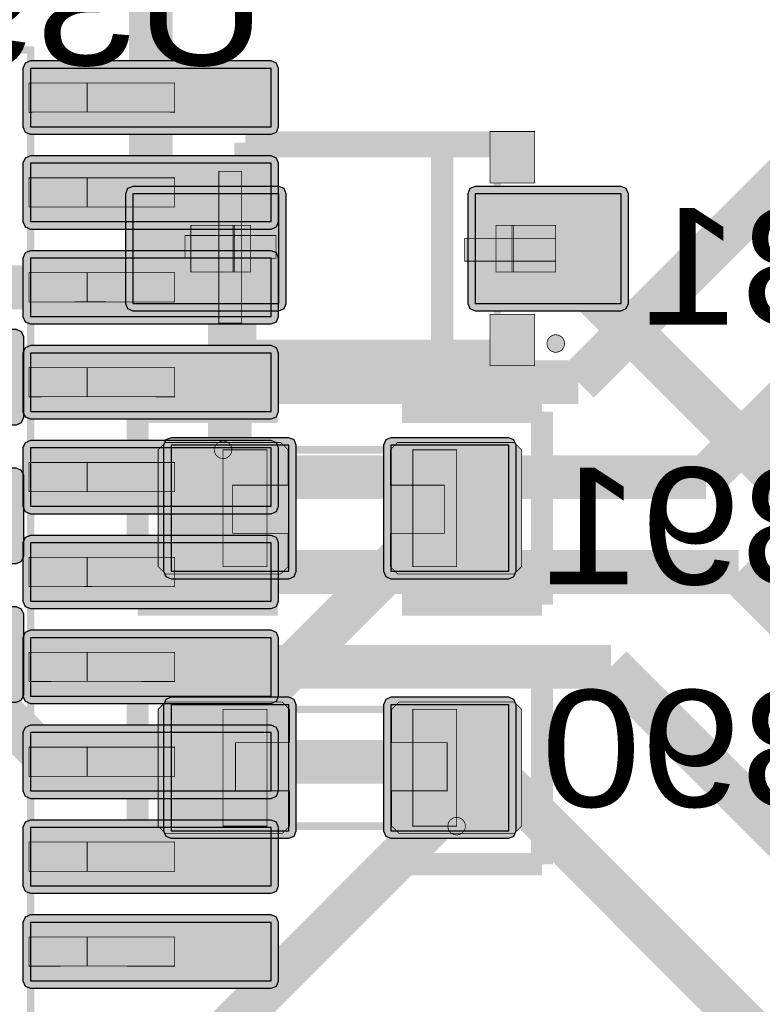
# Model space of a CAD drawing. Header units: millimetres. Extents: x -8 to 125, y -6 to 113.
# Tile 122 of 142: x 99 to 104, y 41 to 48. Entities that reach past the tile are written whole.
import ezdxf
from ezdxf.enums import TextEntityAlignment as Align

# ---------------------------------------------------------------- set-up
doc = ezdxf.new("R2010")
doc.units = ezdxf.units.MM
for name, color, linetype, true_color in [('Bottom Layer', 7, 'Continuous', 0x0000ff), ('Bottom Paste Mask Layer', 7, 'Continuous', 0x800000), ('Bottom Silkscreen Layer', 7, 'Continuous', 0x66cc33), ('Bottom Solder Mask Layer', 7, 'Continuous', 0xaa00ff), ('Component Marking Layer', 7, 'Continuous', 0x66ffcc), ('Component Shape Layer', 7, 'Continuous', 0x00cccc), ('Document Layer', 7, 'Continuous', 0xffffff), ('Pin Floating Layer', 7, 'Continuous', 0xff99ff), ('Pin Soldering Layer', 7, 'Continuous', 0xcc9999), ('Top Layer', 7, 'Continuous', 0xff0000), ('Top Paste Mask Layer', 7, 'Continuous', 0x808080), ('Top Solder Mask Layer', 7, 'Continuous', 0x800080)]:
    doc.layers.add(name, color=color, linetype=linetype, true_color=true_color)
doc.styles.get("Standard").update_dxf_attribs({"font": 'arial.ttf'})

msp = doc.modelspace()

# ---------------------------------------------------------------- hatches: boundary and pattern name
at = {"layer": 'Bottom Layer'}
for points in [[(100.6736, 45.8531), (100.6736, 46.6031), (99.6736, 46.6031), (99.6736, 45.8531)], [(103.0188, 45.8531), (103.0188, 46.6031), (102.0188, 46.6031), (102.0188, 45.8531)], [(99.9356, 44.8821), (99.9356, 44.0181), (100.7421, 44.0181), (100.7421, 44.8821)], [(101.4423, 44.8821), (101.4423, 44.0181), (102.2488, 44.0181), (102.2488, 44.8821)], [(100.7421, 42.2401), (100.7421, 43.1041), (99.9356, 43.1041), (99.9356, 42.2401)], [(102.2488, 42.2401), (102.2488, 43.1041), (101.4423, 43.1041), (101.4423, 42.2401)]]:
    msp.add_hatch(color=256, dxfattribs=at).paths.add_polyline_path(points)
at = {"layer": 'Bottom Paste Mask Layer'}
for points in [[(100.6736, 45.8531), (100.6736, 46.6031), (99.6736, 46.6031), (99.6736, 45.8531)], [(103.0188, 45.8531), (103.0188, 46.6031), (102.0188, 46.6031), (102.0188, 45.8531)], [(100.7372, 44.0501), (100.7372, 44.2781), (100.3572, 44.2781), (100.3572, 44.6081), (100.7372, 44.6081), (100.7372, 44.8501), (100.6872, 44.9001), (99.8972, 44.9001), (99.8472, 44.8501), (99.8472, 44.0501), (99.8972, 44.0001), (100.6872, 44.0001)], [(102.2872, 44.0001), (101.4872, 44.0001), (101.4372, 44.0501), (101.4372, 44.2781), (101.8072, 44.2781), (101.8072, 44.6081), (101.4372, 44.6081), (101.4372, 44.8501), (101.4872, 44.9001), (102.2872, 44.9001), (102.3372, 44.8501), (102.3372, 44.0501)], [(99.8972, 43.1221), (100.6972, 43.1221), (100.7472, 43.0721), (100.7472, 42.8441), (100.3772, 42.8441), (100.3772, 42.5141), (100.7472, 42.5141), (100.7472, 42.2721), (100.6972, 42.2221), (99.8972, 42.2221), (99.8472, 42.2721), (99.8472, 43.0721)], [(101.4472, 43.0721), (101.4472, 42.8441), (101.8272, 42.8441), (101.8272, 42.5141), (101.4472, 42.5141), (101.4472, 42.2721), (101.4972, 42.2221), (102.2872, 42.2221), (102.3372, 42.2721), (102.3372, 43.0721), (102.2872, 43.1221), (101.4972, 43.1221)]]:
    msp.add_hatch(color=256, dxfattribs=at).paths.add_polyline_path(points)
at = {"layer": 'Bottom Silkscreen Layer'}
for points in [[(102.1212, 47.0305), (102.1212, 46.6781), (102.426, 46.6781), (102.426, 47.0305)], [(102.1212, 45.4257), (102.1212, 45.7781), (102.426, 45.7781), (102.426, 45.4257)]]:
    msp.add_hatch(color=256, dxfattribs=at).paths.add_polyline_path(points)
at = {"layer": 'Bottom Solder Mask Layer'}
for points in [[(100.7244, 45.8531), (100.7244, 46.6031), (100.7095, 46.639), (100.6736, 46.6539), (99.6736, 46.6539), (99.6377, 46.639), (99.6228, 46.6031), (99.6228, 45.8531), (99.6377, 45.8172), (99.6736, 45.8023), (100.6736, 45.8023), (100.7095, 45.8172)], [(103.0696, 45.8531), (103.0696, 46.6031), (103.0547, 46.639), (103.0188, 46.6539), (102.0188, 46.6539), (101.9829, 46.639), (101.968, 46.6031), (101.968, 45.8531), (101.9829, 45.8172), (102.0188, 45.8023), (103.0188, 45.8023), (103.0547, 45.8172)], [(97.8254, 45.623), (97.8254, 45.073), (97.8402, 45.037), (97.8762, 45.0222), (98.8762, 45.0222), (98.9121, 45.037), (98.927, 45.073), (98.927, 45.623), (98.9121, 45.6589), (98.8762, 45.6738), (97.8762, 45.6738), (97.8402, 45.6589)], [(99.8848, 44.8821), (99.8848, 44.0181), (99.8997, 43.9822), (99.9356, 43.9673), (100.7421, 43.9673), (100.778, 43.9822), (100.7929, 44.0181), (100.7929, 44.8821), (100.778, 44.918), (100.7421, 44.9329), (99.9356, 44.9329), (99.8997, 44.918)], [(101.3915, 44.8821), (101.3915, 44.0181), (101.4064, 43.9822), (101.4423, 43.9673), (102.2488, 43.9673), (102.2847, 43.9822), (102.2996, 44.0181), (102.2996, 44.8821), (102.2847, 44.918), (102.2488, 44.9329), (101.4423, 44.9329), (101.4064, 44.918)], [(97.8254, 44.673), (97.8254, 44.123), (97.8402, 44.0871), (97.8762, 44.0722), (98.8762, 44.0722), (98.9121, 44.0871), (98.927, 44.123), (98.927, 44.673), (98.9121, 44.7089), (98.8762, 44.7238), (97.8762, 44.7238), (97.8402, 44.7089)], [(97.8254, 43.7231), (97.8254, 43.173), (97.8402, 43.1371), (97.8762, 43.1222), (98.8762, 43.1222), (98.9121, 43.1371), (98.927, 43.173), (98.927, 43.7231), (98.9121, 43.759), (98.8762, 43.7739), (97.8762, 43.7739), (97.8402, 43.759)], [(100.7929, 42.2401), (100.7929, 43.1041), (100.778, 43.14), (100.7421, 43.1549), (99.9356, 43.1549), (99.8997, 43.14), (99.8848, 43.1041), (99.8848, 42.2401), (99.8997, 42.2042), (99.9356, 42.1893), (100.7421, 42.1893), (100.778, 42.2042)], [(102.2996, 42.2401), (102.2996, 43.1041), (102.2847, 43.14), (102.2488, 43.1549), (101.4423, 43.1549), (101.4064, 43.14), (101.3915, 43.1041), (101.3915, 42.2401), (101.4064, 42.2042), (101.4423, 42.1893), (102.2488, 42.1893), (102.2847, 42.2042)]]:
    msp.add_hatch(color=256, dxfattribs=at).paths.add_polyline_path(points)
at = {"layer": 'Component Marking Layer'}
for points in [[(102.5112, 45.5781, 1), (102.6312, 45.5781, 1)], [(100.2322, 44.8501, 1), (100.3522, 44.8501, 1)], [(101.8322, 42.2721, 1), (101.9522, 42.2721, 1)]]:
    msp.add_hatch(color=256, dxfattribs=at).paths.add_polyline_path(points)
at = {"layer": 'Document Layer'}
for points in [[(100.2632, 46.7581), (100.2632, 45.7181), (100.4192, 45.7181), (100.4192, 46.7581)], [(100.0312, 46.3181), (100.0312, 46.1621), (100.6552, 46.1621), (100.6552, 46.3181)], [(102.5712, 46.2981), (102.5712, 46.1421), (101.9472, 46.1421), (101.9472, 46.2981)]]:
    msp.add_hatch(color=256, dxfattribs=at).paths.add_polyline_path(points)
at = {"layer": 'Pin Floating Layer'}
for points in [[(99.3624, 47.1635), (99.3624, 47.3631), (98.9624, 47.3631), (98.9624, 47.1631)], [(99.3624, 46.5135), (99.3624, 46.7131), (98.9624, 46.7131), (98.9624, 46.5131)], [(100.3612, 46.388), (100.3612, 46.068), (100.4812, 46.068), (100.4812, 46.388)], [(102.1612, 46.388), (102.1612, 46.068), (102.2812, 46.068), (102.2812, 46.388)], [(99.3624, 45.8635), (99.3624, 46.0631), (98.9624, 46.0631), (98.9624, 45.8631)], [(99.3624, 45.2135), (99.3624, 45.4131), (98.9624, 45.4131), (98.9624, 45.2131)], [(99.3624, 44.5635), (99.3624, 44.7631), (98.9624, 44.7631), (98.9624, 44.5631)], [(99.3624, 43.9135), (99.3624, 44.1131), (98.9624, 44.1131), (98.9624, 43.9131)], [(99.3625, 43.2635), (99.3625, 43.4631), (98.9625, 43.4631), (98.9625, 43.2631)], [(99.3625, 42.6135), (99.3625, 42.8131), (98.9625, 42.8131), (98.9625, 42.6131)], [(99.3625, 41.9635), (99.3625, 42.1631), (98.9625, 42.1631), (98.9625, 41.9631)], [(99.3625, 41.3135), (99.3625, 41.5131), (98.9625, 41.5131), (98.9625, 41.3131)]]:
    msp.add_hatch(color=256, dxfattribs=at).paths.add_polyline_path(points)
at = {"layer": 'Pin Soldering Layer'}
for points in [[(99.3599, 47.1635), (99.3599, 47.3631), (99.9603, 47.3631), (99.9603, 47.1631)], [(99.3599, 46.5135), (99.3599, 46.7131), (99.9603, 46.7131), (99.9603, 46.5131)], [(100.0711, 46.388), (100.0711, 46.068), (100.3712, 46.068), (100.3712, 46.388)], [(102.2712, 46.388), (102.2712, 46.068), (102.5712, 46.068), (102.5712, 46.388)], [(99.3599, 45.8635), (99.3599, 46.0631), (99.9603, 46.0631), (99.9603, 45.8631)], [(99.3599, 45.2135), (99.3599, 45.4131), (99.9603, 45.4131), (99.9603, 45.2131)], [(100.2922, 44.8501), (100.2922, 44.0501), (100.5922, 44.0501), (100.5922, 44.8501)], [(101.8922, 44.8501), (101.8922, 44.0501), (101.5922, 44.0501), (101.5922, 44.8501)], [(99.3599, 44.5635), (99.3599, 44.7631), (99.9603, 44.7631), (99.9603, 44.5631)], [(99.3599, 43.9135), (99.3599, 44.1131), (99.9603, 44.1131), (99.9603, 43.9131)], [(99.3599, 43.2635), (99.3599, 43.4631), (99.9603, 43.4631), (99.9603, 43.2631)], [(100.2922, 42.2721), (100.2922, 43.0721), (100.5922, 43.0721), (100.5922, 42.2721)], [(101.8922, 42.2721), (101.8922, 43.0721), (101.5922, 43.0721), (101.5922, 42.2721)], [(99.3599, 42.6135), (99.3599, 42.8131), (99.9603, 42.8131), (99.9603, 42.6131)], [(99.3599, 41.9635), (99.3599, 42.1631), (99.9603, 42.1631), (99.9603, 41.9631)], [(99.3599, 41.3135), (99.3599, 41.5131), (99.9603, 41.5131), (99.9603, 41.3131)]]:
    msp.add_hatch(color=256, dxfattribs=at).paths.add_polyline_path(points)
at = {"layer": 'Top Layer'}
for points in [[(100.6218, 47.4629), (98.9718, 47.4629), (98.9718, 47.0629), (100.6218, 47.0629)], [(100.6218, 46.8129), (98.9718, 46.8129), (98.9718, 46.4129), (100.6218, 46.4129)], [(100.6218, 46.1629), (98.9718, 46.1629), (98.9718, 45.7629), (100.6218, 45.7629)], [(100.6218, 45.5129), (98.9718, 45.5129), (98.9718, 45.1129), (100.6218, 45.1129)], [(100.6218, 44.8629), (98.9718, 44.8629), (98.9718, 44.4629), (100.6218, 44.4629)], [(100.6218, 44.213), (98.9718, 44.213), (98.9718, 43.813), (100.6218, 43.813)], [(100.6218, 43.5632), (98.9718, 43.5632), (98.9718, 43.1632), (100.6218, 43.1632)], [(100.6218, 42.913), (98.9718, 42.913), (98.9718, 42.513), (100.6218, 42.513)], [(100.6218, 42.263), (98.9718, 42.263), (98.9718, 41.863), (100.6218, 41.863)], [(100.6218, 41.613), (98.9718, 41.613), (98.9718, 41.213), (100.6218, 41.213)]]:
    msp.add_hatch(color=256, dxfattribs=at).paths.add_polyline_path(points)
at = {"layer": 'Top Paste Mask Layer'}
for points in [[(100.6218, 47.4629), (98.9718, 47.4629), (98.9718, 47.0629), (100.6218, 47.0629)], [(100.6218, 46.8129), (98.9718, 46.8129), (98.9718, 46.4129), (100.6218, 46.4129)], [(100.6218, 46.1629), (98.9718, 46.1629), (98.9718, 45.7629), (100.6218, 45.7629)], [(100.6218, 45.5129), (98.9718, 45.5129), (98.9718, 45.1129), (100.6218, 45.1129)], [(100.6218, 44.8629), (98.9718, 44.8629), (98.9718, 44.4629), (100.6218, 44.4629)], [(100.6218, 44.213), (98.9718, 44.213), (98.9718, 43.813), (100.6218, 43.813)], [(100.6218, 43.5632), (98.9718, 43.5632), (98.9718, 43.1632), (100.6218, 43.1632)], [(100.6218, 42.913), (98.9718, 42.913), (98.9718, 42.513), (100.6218, 42.513)], [(100.6218, 42.263), (98.9718, 42.263), (98.9718, 41.863), (100.6218, 41.863)], [(100.6218, 41.613), (98.9718, 41.613), (98.9718, 41.213), (100.6218, 41.213)]]:
    msp.add_hatch(color=256, dxfattribs=at).paths.add_polyline_path(points)
at = {"layer": 'Top Solder Mask Layer'}
for points in [[(100.6218, 47.5137), (98.9718, 47.5137), (98.9359, 47.4988), (98.921, 47.4629), (98.921, 47.0629), (98.9359, 47.027), (98.9718, 47.0121), (100.6218, 47.0121), (100.6577, 47.027), (100.6726, 47.0629), (100.6726, 47.4629), (100.6577, 47.4988)], [(100.6218, 46.8637), (98.9718, 46.8637), (98.9359, 46.8488), (98.921, 46.8129), (98.921, 46.4129), (98.9359, 46.377), (98.9718, 46.3621), (100.6218, 46.3621), (100.6577, 46.377), (100.6726, 46.4129), (100.6726, 46.8129), (100.6577, 46.8488)], [(100.6218, 46.2137), (98.9718, 46.2137), (98.9359, 46.1988), (98.921, 46.1629), (98.921, 45.7629), (98.9359, 45.727), (98.9718, 45.7121), (100.6218, 45.7121), (100.6577, 45.727), (100.6726, 45.7629), (100.6726, 46.1629), (100.6577, 46.1988)], [(100.6218, 45.5637), (98.9718, 45.5637), (98.9359, 45.5488), (98.921, 45.5129), (98.921, 45.1129), (98.9359, 45.077), (98.9718, 45.0621), (100.6218, 45.0621), (100.6577, 45.077), (100.6726, 45.1129), (100.6726, 45.5129), (100.6577, 45.5488)], [(100.6218, 44.9137), (98.9718, 44.9137), (98.9359, 44.8989), (98.921, 44.8629), (98.921, 44.4629), (98.9359, 44.427), (98.9718, 44.4121), (100.6218, 44.4121), (100.6577, 44.427), (100.6726, 44.4629), (100.6726, 44.8629), (100.6577, 44.8989)], [(100.6218, 44.2638), (98.9718, 44.2638), (98.9359, 44.2489), (98.921, 44.213), (98.921, 43.813), (98.9359, 43.777), (98.9718, 43.7622), (100.6218, 43.7622), (100.6577, 43.777), (100.6726, 43.813), (100.6726, 44.213), (100.6577, 44.2489)], [(100.6218, 43.614), (98.9718, 43.614), (98.9359, 43.5991), (98.921, 43.5632), (98.921, 43.1632), (98.9359, 43.1273), (98.9718, 43.1124), (100.6218, 43.1124), (100.6577, 43.1273), (100.6726, 43.1632), (100.6726, 43.5632), (100.6577, 43.5991)], [(100.6218, 42.9638), (98.9718, 42.9638), (98.9359, 42.9489), (98.921, 42.913), (98.921, 42.513), (98.9359, 42.4771), (98.9718, 42.4622), (100.6218, 42.4622), (100.6577, 42.4771), (100.6726, 42.513), (100.6726, 42.913), (100.6577, 42.9489)], [(100.6218, 42.3138), (98.9718, 42.3138), (98.9359, 42.2989), (98.921, 42.263), (98.921, 41.863), (98.9359, 41.8271), (98.9718, 41.8122), (100.6218, 41.8122), (100.6577, 41.8271), (100.6726, 41.863), (100.6726, 42.263), (100.6577, 42.2989)], [(100.6218, 41.6638), (98.9718, 41.6638), (98.9359, 41.6489), (98.921, 41.613), (98.921, 41.213), (98.9359, 41.1771), (98.9718, 41.1622), (100.6218, 41.1622), (100.6577, 41.1771), (100.6726, 41.213), (100.6726, 41.613), (100.6577, 41.6489)]]:
    msp.add_hatch(color=256, dxfattribs=at).paths.add_polyline_path(points)

# ---------------------------------------------------------------- linework, layer by layer
at = {"layer": 'Bottom Layer'}
for points in [[(100.6736, 45.8531), (100.6736, 46.6031), (99.6736, 46.6031), (99.6736, 45.8531)], [(103.0188, 45.8531), (103.0188, 46.6031), (102.0188, 46.6031), (102.0188, 45.8531)], [(99.9356, 44.8821), (99.9356, 44.0181), (100.7421, 44.0181), (100.7421, 44.8821)], [(101.4423, 44.8821), (101.4423, 44.0181), (102.2488, 44.0181), (102.2488, 44.8821)], [(100.7421, 42.2401), (100.7421, 43.1041), (99.9356, 43.1041), (99.9356, 42.2401)], [(102.2488, 42.2401), (102.2488, 43.1041), (101.4423, 43.1041), (101.4423, 42.2401)]]:
    msp.add_lwpolyline(points, close=True, dxfattribs=at)
at = {"layer": 'Bottom Layer', "const_width": 0.3}
for points in [[(100.1736, 46.2281), (100.3388, 46.0629)], [(102.5188, 46.2281), (108.6148, 40.1321)], [(100.3388, 46.0629), (100.3388, 44.4501)], [(100.3388, 42.9434), (101.8456, 44.4501)], [(99.1521, 42.6721), (98.3762, 43.4481)], [(100.3388, 42.6721), (100.3388, 42.9434)], [(100.3388, 42.6721), (99.1521, 42.6721)], [(101.8456, 42.4094), (101.8456, 42.6721)], [(100.0762, 40.6401), (101.8456, 42.4094)]]:
    msp.add_lwpolyline(points, dxfattribs=at)
at = {"layer": 'Bottom Paste Mask Layer'}
for points in [[(100.6736, 45.8531), (100.6736, 46.6031), (99.6736, 46.6031), (99.6736, 45.8531)], [(103.0188, 45.8531), (103.0188, 46.6031), (102.0188, 46.6031), (102.0188, 45.8531)]]:
    msp.add_lwpolyline(points, close=True, dxfattribs=at)
at = {"layer": 'Bottom Paste Mask Layer', "const_width": 0.00508}
for points in [[(100.7372, 44.0501), (100.7372, 44.2781), (100.3572, 44.2781), (100.3572, 44.6081), (100.7372, 44.6081), (100.7372, 44.8501), (100.6872, 44.9001), (99.8972, 44.9001), (99.8472, 44.8501), (99.8472, 44.0501), (99.8972, 44.0001), (100.6872, 44.0001)], [(100.7372, 44.0501), (100.7372, 44.2781), (100.3572, 44.2781), (100.3572, 44.6081), (100.7372, 44.6081), (100.7372, 44.8501), (100.6872, 44.9001), (99.8972, 44.9001), (99.8472, 44.8501), (99.8472, 44.0501), (99.8972, 44.0001), (100.6872, 44.0001)], [(102.2872, 44.0001), (101.4872, 44.0001), (101.4372, 44.0501), (101.4372, 44.2781), (101.8072, 44.2781), (101.8072, 44.6081), (101.4372, 44.6081), (101.4372, 44.8501), (101.4872, 44.9001), (102.2872, 44.9001), (102.3372, 44.8501), (102.3372, 44.0501)], [(102.2872, 44.0001), (101.4872, 44.0001), (101.4372, 44.0501), (101.4372, 44.2781), (101.8072, 44.2781), (101.8072, 44.6081), (101.4372, 44.6081), (101.4372, 44.8501), (101.4872, 44.9001), (102.2872, 44.9001), (102.3372, 44.8501), (102.3372, 44.0501)], [(99.8972, 43.1221), (100.6972, 43.1221), (100.7472, 43.0721), (100.7472, 42.8441), (100.3772, 42.8441), (100.3772, 42.5141), (100.7472, 42.5141), (100.7472, 42.2721), (100.6972, 42.2221), (99.8972, 42.2221), (99.8472, 42.2721), (99.8472, 43.0721)], [(99.8972, 43.1221), (100.6972, 43.1221), (100.7472, 43.0721), (100.7472, 42.8441), (100.3772, 42.8441), (100.3772, 42.5141), (100.7472, 42.5141), (100.7472, 42.2721), (100.6972, 42.2221), (99.8972, 42.2221), (99.8472, 42.2721), (99.8472, 43.0721)], [(101.4472, 43.0721), (101.4472, 42.8441), (101.8272, 42.8441), (101.8272, 42.5141), (101.4472, 42.5141), (101.4472, 42.2721), (101.4972, 42.2221), (102.2872, 42.2221), (102.3372, 42.2721), (102.3372, 43.0721), (102.2872, 43.1221), (101.4972, 43.1221)], [(101.4472, 43.0721), (101.4472, 42.8441), (101.8272, 42.8441), (101.8272, 42.5141), (101.4472, 42.5141), (101.4472, 42.2721), (101.4972, 42.2221), (102.2872, 42.2221), (102.3372, 42.2721), (102.3372, 43.0721), (102.2872, 43.1221), (101.4972, 43.1221)]]:
    msp.add_lwpolyline(points, close=True, dxfattribs=at)
at = {"layer": 'Bottom Silkscreen Layer'}
for points, const_width in [([(102.1974, 46.9543), (100.445, 46.9543)], 0.1524), ([(102.1974, 46.9543), (100.445, 46.9543)], 0.1524), ([(100.445, 46.9543), (100.445, 46.7581)], 0.152), ([(100.445, 46.9543), (100.445, 46.7581)], 0.152), ([(101.793, 46.9543), (101.793, 45.5019)], 0.1524), ([(101.793, 46.9543), (101.793, 45.5019)], 0.1524), ([(100.445, 45.5019), (100.445, 45.7081)], 0.152), ([(100.445, 45.5019), (100.445, 45.7081)], 0.152), ([(102.1974, 45.5019), (100.445, 45.5019)], 0.1524), ([(102.1974, 45.5019), (100.445, 45.5019)], 0.1524), ([(100.666, 45.1107), (99.7071, 45.1107)], 0.1524), ([(99.7071, 45.1107), (99.7071, 43.7895)], 0.1524), ([(100.666, 45.1107), (99.7071, 45.1107)], 0.1524), ([(99.7071, 45.1107), (99.7071, 43.7895)], 0.1524), ([(101.5184, 45.1107), (102.4773, 45.1107)], 0.1524), ([(101.5184, 45.1107), (102.4773, 45.1107)], 0.1524), ([(102.4773, 45.1107), (102.4773, 43.7895)], 0.1524), ([(102.4773, 45.1107), (102.4773, 43.7895)], 0.1524), ([(99.7071, 43.7895), (100.666, 43.7895)], 0.1524), ([(99.7071, 43.7895), (100.666, 43.7895)], 0.1524), ([(102.4773, 43.7895), (101.5184, 43.7895)], 0.1524), ([(102.4773, 43.7895), (101.5184, 43.7895)], 0.1524), ([(99.7071, 42.0115), (99.7071, 43.3327)], 0.1524), ([(99.7071, 43.3327), (100.666, 43.3327)], 0.1524), ([(99.7071, 42.0115), (99.7071, 43.3327)], 0.1524), ([(99.7071, 43.3327), (100.666, 43.3327)], 0.1524), ([(102.4773, 43.3327), (101.5184, 43.3327)], 0.1524), ([(102.4773, 43.3327), (101.5184, 43.3327)], 0.1524), ([(102.4773, 42.0115), (102.4773, 43.3327)], 0.1524), ([(102.4773, 42.0115), (102.4773, 43.3327)], 0.1524), ([(100.666, 42.0115), (99.7071, 42.0115)], 0.1524), ([(100.666, 42.0115), (99.7071, 42.0115)], 0.1524), ([(101.5184, 42.0115), (102.4773, 42.0115)], 0.1524), ([(101.5184, 42.0115), (102.4773, 42.0115)], 0.1524)]:
    msp.add_lwpolyline(points, dxfattribs=dict(at, const_width=const_width))
at = {"layer": 'Bottom Silkscreen Layer', "const_width": 0.00508}
for points in [[(102.1212, 47.0305), (102.1212, 46.6781), (102.426, 46.6781), (102.426, 47.0305)], [(102.1212, 47.0305), (102.1212, 46.6781), (102.426, 46.6781), (102.426, 47.0305)], [(102.1212, 45.4257), (102.1212, 45.7781), (102.426, 45.7781), (102.426, 45.4257)], [(102.1212, 45.4257), (102.1212, 45.7781), (102.426, 45.7781), (102.426, 45.4257)]]:
    msp.add_lwpolyline(points, close=True, dxfattribs=at)
at = {"layer": 'Bottom Solder Mask Layer'}
for points in [[(100.7244, 45.8531), (100.7244, 46.6031), (100.7095, 46.639), (100.6736, 46.6539), (99.6736, 46.6539), (99.6377, 46.639), (99.6228, 46.6031), (99.6228, 45.8531), (99.6377, 45.8172), (99.6736, 45.8023), (100.6736, 45.8023), (100.7095, 45.8172)], [(103.0696, 45.8531), (103.0696, 46.6031), (103.0547, 46.639), (103.0188, 46.6539), (102.0188, 46.6539), (101.9829, 46.639), (101.968, 46.6031), (101.968, 45.8531), (101.9829, 45.8172), (102.0188, 45.8023), (103.0188, 45.8023), (103.0547, 45.8172)], [(97.8254, 45.623), (97.8254, 45.073), (97.8402, 45.037), (97.8762, 45.0222), (98.8762, 45.0222), (98.9121, 45.037), (98.927, 45.073), (98.927, 45.623), (98.9121, 45.6589), (98.8762, 45.6738), (97.8762, 45.6738), (97.8402, 45.6589)], [(99.8848, 44.8821), (99.8848, 44.0181), (99.8997, 43.9822), (99.9356, 43.9673), (100.7421, 43.9673), (100.778, 43.9822), (100.7929, 44.0181), (100.7929, 44.8821), (100.778, 44.918), (100.7421, 44.9329), (99.9356, 44.9329), (99.8997, 44.918)], [(101.3915, 44.8821), (101.3915, 44.0181), (101.4064, 43.9822), (101.4423, 43.9673), (102.2488, 43.9673), (102.2847, 43.9822), (102.2996, 44.0181), (102.2996, 44.8821), (102.2847, 44.918), (102.2488, 44.9329), (101.4423, 44.9329), (101.4064, 44.918)], [(97.8254, 44.673), (97.8254, 44.123), (97.8402, 44.0871), (97.8762, 44.0722), (98.8762, 44.0722), (98.9121, 44.0871), (98.927, 44.123), (98.927, 44.673), (98.9121, 44.7089), (98.8762, 44.7238), (97.8762, 44.7238), (97.8402, 44.7089)], [(97.8254, 43.7231), (97.8254, 43.173), (97.8402, 43.1371), (97.8762, 43.1222), (98.8762, 43.1222), (98.9121, 43.1371), (98.927, 43.173), (98.927, 43.7231), (98.9121, 43.759), (98.8762, 43.7739), (97.8762, 43.7739), (97.8402, 43.759)], [(100.7929, 42.2401), (100.7929, 43.1041), (100.778, 43.14), (100.7421, 43.1549), (99.9356, 43.1549), (99.8997, 43.14), (99.8848, 43.1041), (99.8848, 42.2401), (99.8997, 42.2042), (99.9356, 42.1893), (100.7421, 42.1893), (100.778, 42.2042)], [(102.2996, 42.2401), (102.2996, 43.1041), (102.2847, 43.14), (102.2488, 43.1549), (101.4423, 43.1549), (101.4064, 43.14), (101.3915, 43.1041), (101.3915, 42.2401), (101.4064, 42.2042), (101.4423, 42.1893), (102.2488, 42.1893), (102.2847, 42.2042)]]:
    msp.add_lwpolyline(points, close=True, dxfattribs=at)
at = {"layer": 'Component Marking Layer', "const_width": 0.00508}
for points in [[(102.5112, 45.5781, 1), (102.6312, 45.5781, 1)], [(100.2322, 44.8501, 1), (100.3522, 44.8501, 1)], [(101.8322, 42.2721, 1), (101.9522, 42.2721, 1)]]:
    msp.add_lwpolyline(points, format="xyb", close=True, dxfattribs=at)
at = {"layer": 'Component Shape Layer', "const_width": 0.0508}
for points in [[(98.9742, 47.5881), (98.9742, 39.7881), (94.5742, 39.7881), (94.5742, 47.5881)], [(98.9742, 47.5881), (98.9742, 39.7881), (94.5742, 39.7881), (94.5742, 47.5881)], [(100.4712, 46.8781), (100.4712, 45.5781), (102.1712, 45.5781), (102.1712, 46.8781)], [(100.4712, 46.8781), (100.4712, 45.5781), (102.1712, 45.5781), (102.1712, 46.8781)], [(100.2922, 44.8501), (100.2922, 44.0501), (101.8922, 44.0501), (101.8922, 44.8501)], [(100.2922, 44.8501), (100.2922, 44.0501), (101.8922, 44.0501), (101.8922, 44.8501)], [(101.8922, 42.2721), (101.8922, 43.0721), (100.2922, 43.0721), (100.2922, 42.2721)], [(101.8922, 42.2721), (101.8922, 43.0721), (100.2922, 43.0721), (100.2922, 42.2721)]]:
    msp.add_lwpolyline(points, close=True, dxfattribs=at)
at = {"layer": 'Document Layer', "const_width": 0.00508}
for points in [[(100.2632, 46.7581), (100.2632, 45.7181), (100.4192, 45.7181), (100.4192, 46.7581)], [(100.2632, 46.7581), (100.2632, 45.7181), (100.4192, 45.7181), (100.4192, 46.7581)], [(100.0312, 46.3181), (100.0312, 46.1621), (100.6552, 46.1621), (100.6552, 46.3181)], [(100.0312, 46.3181), (100.0312, 46.1621), (100.6552, 46.1621), (100.6552, 46.3181)], [(102.5712, 46.2981), (102.5712, 46.1421), (101.9472, 46.1421), (101.9472, 46.2981)], [(102.5712, 46.2981), (102.5712, 46.1421), (101.9472, 46.1421), (101.9472, 46.2981)]]:
    msp.add_lwpolyline(points, close=True, dxfattribs=at)
at = {"layer": 'Pin Floating Layer', "const_width": 0.00508}
for points in [[(99.3624, 47.1635), (99.3624, 47.3631), (98.9624, 47.3631), (98.9624, 47.1631)], [(99.3624, 47.1635), (99.3624, 47.3631), (98.9624, 47.3631), (98.9624, 47.1631)], [(99.3624, 46.5135), (99.3624, 46.7131), (98.9624, 46.7131), (98.9624, 46.5131)], [(99.3624, 46.5135), (99.3624, 46.7131), (98.9624, 46.7131), (98.9624, 46.5131)], [(100.3612, 46.388), (100.3612, 46.068), (100.4812, 46.068), (100.4812, 46.388)], [(100.3612, 46.388), (100.3612, 46.068), (100.4812, 46.068), (100.4812, 46.388)], [(102.1612, 46.388), (102.1612, 46.068), (102.2812, 46.068), (102.2812, 46.388)], [(102.1612, 46.388), (102.1612, 46.068), (102.2812, 46.068), (102.2812, 46.388)], [(99.3624, 45.8635), (99.3624, 46.0631), (98.9624, 46.0631), (98.9624, 45.8631)], [(99.3624, 45.8635), (99.3624, 46.0631), (98.9624, 46.0631), (98.9624, 45.8631)], [(99.3624, 45.2135), (99.3624, 45.4131), (98.9624, 45.4131), (98.9624, 45.2131)], [(99.3624, 45.2135), (99.3624, 45.4131), (98.9624, 45.4131), (98.9624, 45.2131)], [(99.3624, 44.5635), (99.3624, 44.7631), (98.9624, 44.7631), (98.9624, 44.5631)], [(99.3624, 44.5635), (99.3624, 44.7631), (98.9624, 44.7631), (98.9624, 44.5631)], [(99.3624, 43.9135), (99.3624, 44.1131), (98.9624, 44.1131), (98.9624, 43.9131)], [(99.3624, 43.9135), (99.3624, 44.1131), (98.9624, 44.1131), (98.9624, 43.9131)], [(99.3625, 43.2635), (99.3625, 43.4631), (98.9625, 43.4631), (98.9625, 43.2631)], [(99.3625, 43.2635), (99.3625, 43.4631), (98.9625, 43.4631), (98.9625, 43.2631)], [(99.3625, 42.6135), (99.3625, 42.8131), (98.9625, 42.8131), (98.9625, 42.6131)], [(99.3625, 42.6135), (99.3625, 42.8131), (98.9625, 42.8131), (98.9625, 42.6131)], [(99.3625, 41.9635), (99.3625, 42.1631), (98.9625, 42.1631), (98.9625, 41.9631)], [(99.3625, 41.9635), (99.3625, 42.1631), (98.9625, 42.1631), (98.9625, 41.9631)], [(99.3625, 41.3135), (99.3625, 41.5131), (98.9625, 41.5131), (98.9625, 41.3131)], [(99.3625, 41.3135), (99.3625, 41.5131), (98.9625, 41.5131), (98.9625, 41.3131)]]:
    msp.add_lwpolyline(points, close=True, dxfattribs=at)
at = {"layer": 'Pin Soldering Layer', "const_width": 0.00508}
for points in [[(99.3599, 47.1635), (99.3599, 47.3631), (99.9603, 47.3631), (99.9603, 47.1631)], [(99.3599, 47.1635), (99.3599, 47.3631), (99.9603, 47.3631), (99.9603, 47.1631)], [(99.3599, 46.5135), (99.3599, 46.7131), (99.9603, 46.7131), (99.9603, 46.5131)], [(99.3599, 46.5135), (99.3599, 46.7131), (99.9603, 46.7131), (99.9603, 46.5131)], [(100.0711, 46.388), (100.0711, 46.068), (100.3712, 46.068), (100.3712, 46.388)], [(100.0711, 46.388), (100.0711, 46.068), (100.3712, 46.068), (100.3712, 46.388)], [(102.2712, 46.388), (102.2712, 46.068), (102.5712, 46.068), (102.5712, 46.388)], [(102.2712, 46.388), (102.2712, 46.068), (102.5712, 46.068), (102.5712, 46.388)], [(99.3599, 45.8635), (99.3599, 46.0631), (99.9603, 46.0631), (99.9603, 45.8631)], [(99.3599, 45.8635), (99.3599, 46.0631), (99.9603, 46.0631), (99.9603, 45.8631)], [(99.3599, 45.2135), (99.3599, 45.4131), (99.9603, 45.4131), (99.9603, 45.2131)], [(99.3599, 45.2135), (99.3599, 45.4131), (99.9603, 45.4131), (99.9603, 45.2131)], [(100.2922, 44.8501), (100.2922, 44.0501), (100.5922, 44.0501), (100.5922, 44.8501)], [(100.2922, 44.8501), (100.2922, 44.0501), (100.5922, 44.0501), (100.5922, 44.8501)], [(101.8922, 44.8501), (101.8922, 44.0501), (101.5922, 44.0501), (101.5922, 44.8501)], [(101.8922, 44.8501), (101.8922, 44.0501), (101.5922, 44.0501), (101.5922, 44.8501)], [(99.3599, 44.5635), (99.3599, 44.7631), (99.9603, 44.7631), (99.9603, 44.5631)], [(99.3599, 44.5635), (99.3599, 44.7631), (99.9603, 44.7631), (99.9603, 44.5631)], [(99.3599, 43.9135), (99.3599, 44.1131), (99.9603, 44.1131), (99.9603, 43.9131)], [(99.3599, 43.9135), (99.3599, 44.1131), (99.9603, 44.1131), (99.9603, 43.9131)], [(99.3599, 43.2635), (99.3599, 43.4631), (99.9603, 43.4631), (99.9603, 43.2631)], [(99.3599, 43.2635), (99.3599, 43.4631), (99.9603, 43.4631), (99.9603, 43.2631)], [(100.2922, 42.2721), (100.2922, 43.0721), (100.5922, 43.0721), (100.5922, 42.2721)], [(100.2922, 42.2721), (100.2922, 43.0721), (100.5922, 43.0721), (100.5922, 42.2721)], [(101.8922, 42.2721), (101.8922, 43.0721), (101.5922, 43.0721), (101.5922, 42.2721)], [(101.8922, 42.2721), (101.8922, 43.0721), (101.5922, 43.0721), (101.5922, 42.2721)], [(99.3599, 42.6135), (99.3599, 42.8131), (99.9603, 42.8131), (99.9603, 42.6131)], [(99.3599, 42.6135), (99.3599, 42.8131), (99.9603, 42.8131), (99.9603, 42.6131)], [(99.3599, 41.9635), (99.3599, 42.1631), (99.9603, 42.1631), (99.9603, 41.9631)], [(99.3599, 41.9635), (99.3599, 42.1631), (99.9603, 42.1631), (99.9603, 41.9631)], [(99.3599, 41.3135), (99.3599, 41.5131), (99.9603, 41.5131), (99.9603, 41.3131)], [(99.3599, 41.3135), (99.3599, 41.5131), (99.9603, 41.5131), (99.9603, 41.3131)]]:
    msp.add_lwpolyline(points, close=True, dxfattribs=at)
at = {"layer": 'Top Layer', "const_width": 0.3}
for points in [[(99.7968, 47.2629), (99.7968, 48.5352)], [(99.7968, 46.6129), (99.7968, 47.2629)], [(104.1488, 46.7361), (102.7257, 45.3129)], [(99.7968, 45.9629), (96.989, 45.9629)], [(102.7257, 45.3129), (99.7968, 45.3129)], [(104.1488, 45.2121), (103.5997, 44.6629)], [(103.5997, 44.6629), (99.7968, 44.6629)], [(103.824, 44.013), (99.7968, 44.013)], [(104.1488, 43.6881), (103.824, 44.013)], [(102.9497, 43.3632), (99.7968, 43.3632)], [(104.1488, 42.1641), (102.9497, 43.3632)], [(102.0759, 42.713), (99.7968, 42.713)], [(104.1488, 40.6401), (102.0759, 42.713)]]:
    msp.add_lwpolyline(points, dxfattribs=at)
at = {"layer": 'Top Layer'}
for points in [[(100.6218, 47.4629), (98.9718, 47.4629), (98.9718, 47.0629), (100.6218, 47.0629)], [(100.6218, 46.8129), (98.9718, 46.8129), (98.9718, 46.4129), (100.6218, 46.4129)], [(100.6218, 46.1629), (98.9718, 46.1629), (98.9718, 45.7629), (100.6218, 45.7629)], [(100.6218, 45.5129), (98.9718, 45.5129), (98.9718, 45.1129), (100.6218, 45.1129)], [(100.6218, 44.8629), (98.9718, 44.8629), (98.9718, 44.4629), (100.6218, 44.4629)], [(100.6218, 44.213), (98.9718, 44.213), (98.9718, 43.813), (100.6218, 43.813)], [(100.6218, 43.5632), (98.9718, 43.5632), (98.9718, 43.1632), (100.6218, 43.1632)], [(100.6218, 42.913), (98.9718, 42.913), (98.9718, 42.513), (100.6218, 42.513)], [(100.6218, 42.263), (98.9718, 42.263), (98.9718, 41.863), (100.6218, 41.863)], [(100.6218, 41.613), (98.9718, 41.613), (98.9718, 41.213), (100.6218, 41.213)]]:
    msp.add_lwpolyline(points, close=True, dxfattribs=at)
at = {"layer": 'Top Paste Mask Layer'}
for points in [[(100.6218, 47.4629), (98.9718, 47.4629), (98.9718, 47.0629), (100.6218, 47.0629)], [(100.6218, 46.8129), (98.9718, 46.8129), (98.9718, 46.4129), (100.6218, 46.4129)], [(100.6218, 46.1629), (98.9718, 46.1629), (98.9718, 45.7629), (100.6218, 45.7629)], [(100.6218, 45.5129), (98.9718, 45.5129), (98.9718, 45.1129), (100.6218, 45.1129)], [(100.6218, 44.8629), (98.9718, 44.8629), (98.9718, 44.4629), (100.6218, 44.4629)], [(100.6218, 44.213), (98.9718, 44.213), (98.9718, 43.813), (100.6218, 43.813)], [(100.6218, 43.5632), (98.9718, 43.5632), (98.9718, 43.1632), (100.6218, 43.1632)], [(100.6218, 42.913), (98.9718, 42.913), (98.9718, 42.513), (100.6218, 42.513)], [(100.6218, 42.263), (98.9718, 42.263), (98.9718, 41.863), (100.6218, 41.863)], [(100.6218, 41.613), (98.9718, 41.613), (98.9718, 41.213), (100.6218, 41.213)]]:
    msp.add_lwpolyline(points, close=True, dxfattribs=at)
at = {"layer": 'Top Solder Mask Layer'}
for points in [[(100.6218, 47.5137), (98.9718, 47.5137), (98.9359, 47.4988), (98.921, 47.4629), (98.921, 47.0629), (98.9359, 47.027), (98.9718, 47.0121), (100.6218, 47.0121), (100.6577, 47.027), (100.6726, 47.0629), (100.6726, 47.4629), (100.6577, 47.4988)], [(100.6218, 46.8637), (98.9718, 46.8637), (98.9359, 46.8488), (98.921, 46.8129), (98.921, 46.4129), (98.9359, 46.377), (98.9718, 46.3621), (100.6218, 46.3621), (100.6577, 46.377), (100.6726, 46.4129), (100.6726, 46.8129), (100.6577, 46.8488)], [(100.6218, 46.2137), (98.9718, 46.2137), (98.9359, 46.1988), (98.921, 46.1629), (98.921, 45.7629), (98.9359, 45.727), (98.9718, 45.7121), (100.6218, 45.7121), (100.6577, 45.727), (100.6726, 45.7629), (100.6726, 46.1629), (100.6577, 46.1988)], [(100.6218, 45.5637), (98.9718, 45.5637), (98.9359, 45.5488), (98.921, 45.5129), (98.921, 45.1129), (98.9359, 45.077), (98.9718, 45.0621), (100.6218, 45.0621), (100.6577, 45.077), (100.6726, 45.1129), (100.6726, 45.5129), (100.6577, 45.5488)], [(100.6218, 44.9137), (98.9718, 44.9137), (98.9359, 44.8989), (98.921, 44.8629), (98.921, 44.4629), (98.9359, 44.427), (98.9718, 44.4121), (100.6218, 44.4121), (100.6577, 44.427), (100.6726, 44.4629), (100.6726, 44.8629), (100.6577, 44.8989)], [(100.6218, 44.2638), (98.9718, 44.2638), (98.9359, 44.2489), (98.921, 44.213), (98.921, 43.813), (98.9359, 43.777), (98.9718, 43.7622), (100.6218, 43.7622), (100.6577, 43.777), (100.6726, 43.813), (100.6726, 44.213), (100.6577, 44.2489)], [(100.6218, 43.614), (98.9718, 43.614), (98.9359, 43.5991), (98.921, 43.5632), (98.921, 43.1632), (98.9359, 43.1273), (98.9718, 43.1124), (100.6218, 43.1124), (100.6577, 43.1273), (100.6726, 43.1632), (100.6726, 43.5632), (100.6577, 43.5991)], [(100.6218, 42.9638), (98.9718, 42.9638), (98.9359, 42.9489), (98.921, 42.913), (98.921, 42.513), (98.9359, 42.4771), (98.9718, 42.4622), (100.6218, 42.4622), (100.6577, 42.4771), (100.6726, 42.513), (100.6726, 42.913), (100.6577, 42.9489)], [(100.6218, 42.3138), (98.9718, 42.3138), (98.9359, 42.2989), (98.921, 42.263), (98.921, 41.863), (98.9359, 41.8271), (98.9718, 41.8122), (100.6218, 41.8122), (100.6577, 41.8271), (100.6726, 41.863), (100.6726, 42.263), (100.6577, 42.2989)], [(100.6218, 41.6638), (98.9718, 41.6638), (98.9359, 41.6489), (98.921, 41.613), (98.921, 41.213), (98.9359, 41.1771), (98.9718, 41.1622), (100.6218, 41.1622), (100.6577, 41.1771), (100.6726, 41.213), (100.6726, 41.613), (100.6577, 41.6489)]]:
    msp.add_lwpolyline(points, close=True, dxfattribs=at)

# ---------------------------------------------------------------- texts
at = {"layer": 'Bottom Silkscreen Layer', "text_generation_flag": 2, "width": 1.1}
msp.add_text('U39', height=0.8001, dxfattribs=at).set_placement((100.5842, 47.2441), align=Align.BOTTOM_LEFT)
for s, rotation, p in [('D31', -720, (105.4102, 45.4661)), ('R391', -360, (105.4102, 43.6881)), ('R390', -360, (105.4102, 42.1641))]:
    msp.add_text(s, height=0.8001, rotation=rotation, dxfattribs=at).set_placement(p, align=Align.BOTTOM_LEFT)

doc.saveas('drawing.dxf')
